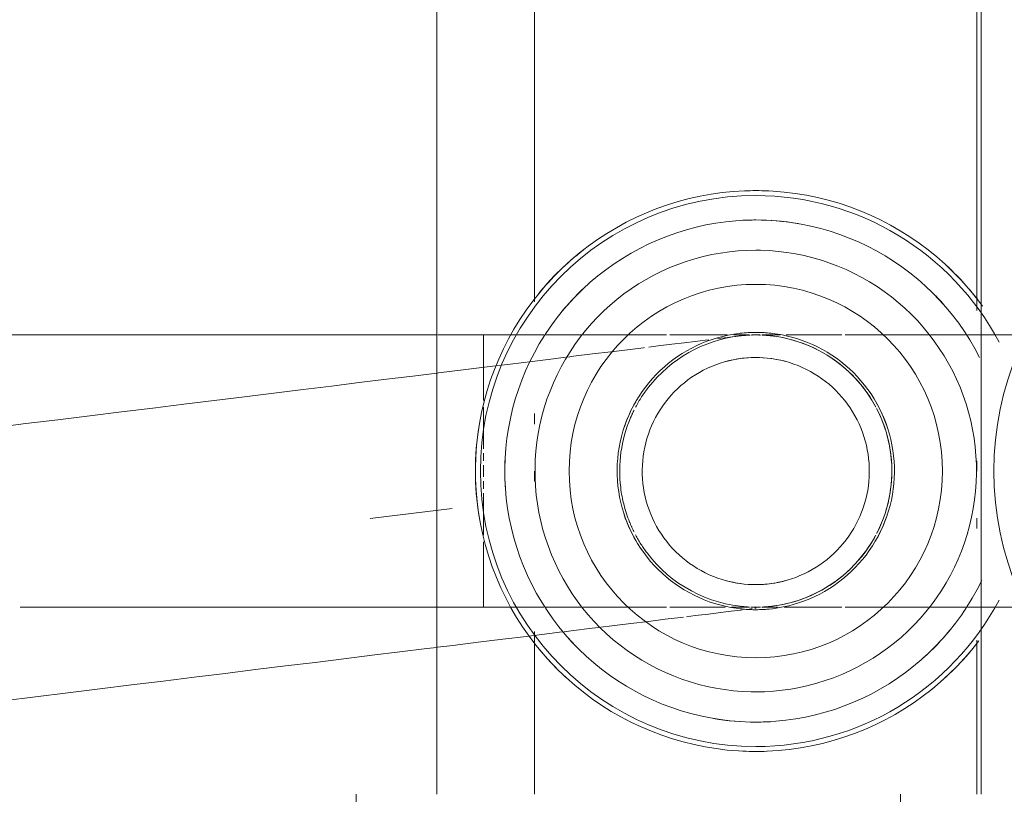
# Model space of a CAD drawing. Header units: millimetres. Extents: x -125 to 25178, y 4748 to 39091.
# Tile 49 of 98: x 17627 to 17685, y 36442 to 36487. Entities that reach past the tile are written whole.
import ezdxf

# ---------------------------------------------------------------- set-up
doc = ezdxf.new("R2010")
doc.units = ezdxf.units.MM
doc.linetypes.add('ADSK_Скрыто', pattern=[300, 150, -150])
doc.linetypes.add('ADSK_Штриховая_ш3 п1_5', pattern=[225, 150, -75])
for name, color, linetype, lineweight in [('A-DETL-____-HDLN', 90, 'ADSK_Скрыто', 9), ('A-DETL-____-MBND', 5, 'ADSK_Штриховая_ш3 п1_5', 20), ('M-EQPM-____-OTLN', 50, 'Continuous', 20)]:
    doc.layers.add(name, color=color, linetype=linetype, lineweight=lineweight)

# ---------------------------------------------------------------- blocks, each defined once
blk = doc.blocks.new('ADSK_Коллектор с регулирующими клапанами и расходомерами - N5-1658201-В_Этаж 03_Отопление')
at = {"layer": 'M-EQPM-____-OTLN'}
for p, q in [((62, -54.75), (250, -54.75)), ((221.564, -55), (190.942, -55)), ((231, -55), (230.392, -55)), ((234.38, -55), (233.762, -55)), ((250, -55), (240.942, -55)), ((250, -59.5), (262, -59.5)), ((190.438, -81), (221.058, -81)), ((227.62, -81), (228.238, -81)), ((231, -81), (231.608, -81)), ((240.438, -81), (250, -81)), ((62, -86.75), (250, -86.75)), ((250, -91.5), (262, -91.5))]:
    blk.add_line(p, q, dxfattribs=at)
at = {"layer": 'M-EQPM-____-OTLN', "flags": 128}
for points in [[(221.3, -54.674), (220.775, -55.072), (220.266, -55.491), (219.774, -55.931), (219.301, -56.389), (218.846, -56.866), (218.41, -57.361), (217.995, -57.873), (217.6, -58.401), (217.227, -58.945), (216.876, -59.503), (216.547, -60.075), (216.242, -60.659), (215.96, -61.255), (215.703, -61.862), (215.469, -62.478), (215.261, -63.104), (215.078, -63.737), (214.92, -64.377), (214.788, -65.023), (214.682, -65.674), (214.602, -66.328), (214.548, -66.985), (214.521, -67.644), (214.517, -68)], [(224.328, -54.839), (223.807, -55.116), (223.297, -55.414), (222.8, -55.732), (222.316, -56.07), (221.846, -56.427), (221.391, -56.802), (220.951, -57.195), (220.527, -57.606), (220.119, -58.033), (219.729, -58.476), (219.358, -58.934), (219.004, -59.407), (218.67, -59.894), (218.356, -60.393), (218.062, -60.905), (217.789, -61.428), (217.536, -61.962), (217.306, -62.505), (217.097, -63.057), (216.91, -63.617), (216.746, -64.184), (216.605, -64.757), (216.487, -65.335), (216.392, -65.918), (216.32, -66.504), (216.272, -67.092), (216.248, -67.681), (216.244, -68)], [(245.756, -68), (245.744, -67.41), (245.709, -66.821), (245.65, -66.234), (245.567, -65.649), (245.462, -65.068), (245.333, -64.493), (245.181, -63.922), (245.007, -63.358), (244.81, -62.802), (244.591, -62.254), (244.35, -61.715), (244.088, -61.186), (243.805, -60.668), (243.502, -60.162), (243.178, -59.668), (242.835, -59.188), (242.474, -58.722), (242.093, -58.27), (241.695, -57.834), (241.28, -57.415), (240.849, -57.012), (240.402, -56.627), (239.939, -56.26), (239.463, -55.912), (238.973, -55.584), (238.47, -55.275), (237.955, -54.986), (237.429, -54.718)], [(247.483, -68), (247.47, -67.341), (247.43, -66.683), (247.364, -66.027), (247.272, -65.374), (247.154, -64.725), (247.011, -64.082), (246.841, -63.445), (246.646, -62.815), (246.426, -62.193), (246.182, -61.581), (245.913, -60.979), (245.62, -60.389), (245.304, -59.81), (244.965, -59.244), (244.604, -58.693), (244.221, -58.156), (243.817, -57.636), (243.392, -57.131), (242.947, -56.645), (242.484, -56.176), (242.002, -55.726), (241.502, -55.296), (240.986, -54.886)], [(243.978, -68), (243.968, -67.481), (243.937, -66.963), (243.885, -66.446), (243.813, -65.932), (243.72, -65.422), (243.606, -64.915), (243.473, -64.413), (243.32, -63.917), (243.146, -63.428), (242.954, -62.946), (242.742, -62.472), (242.512, -62.007), (242.263, -61.551), (241.996, -61.106), (241.711, -60.672), (241.41, -60.249), (241.092, -59.839), (240.757, -59.442), (240.407, -59.059), (240.042, -58.69), (239.663, -58.336), (239.269, -57.997), (238.863, -57.674), (238.443, -57.368), (238.012, -57.079), (237.57, -56.807), (237.117, -56.554), (236.654, -56.318), (236.183, -56.101), (235.703, -55.904), (235.215, -55.725), (234.721, -55.567), (234.221, -55.428), (233.716, -55.309), (233.206, -55.21), (232.693, -55.133), (232.177, -55.075), (231.659, -55.038), (231.14, -55.022), (230.621, -55.027), (230.103, -55.053), (229.586, -55.099), (229.071, -55.166), (228.559, -55.253), (228.051, -55.361), (227.548, -55.489), (227.051, -55.637), (226.559, -55.805), (226.075, -55.992), (225.599, -56.199), (225.132, -56.424), (224.673, -56.668), (224.225, -56.93), (223.788, -57.21), (223.362, -57.507), (222.949, -57.821), (222.548, -58.151), (222.161, -58.497), (221.788, -58.858), (221.43, -59.234), (221.087, -59.623), (220.76, -60.026), (220.449, -60.442), (220.155, -60.87), (219.879, -61.31), (219.62, -61.76), (219.38, -62.22), (219.158, -62.689), (218.955, -63.167), (218.772, -63.652), (218.607, -64.145), (218.463, -64.644), (218.339, -65.148), (218.235, -65.656), (218.152, -66.168), (218.089, -66.684), (218.046, -67.201), (218.025, -67.72), (218.022, -68)], [(239.15, -68), (239.143, -67.674), (239.124, -67.349), (239.091, -67.024), (239.046, -66.702), (238.988, -66.381), (238.916, -66.063), (238.833, -65.748), (238.736, -65.436), (238.628, -65.129), (238.507, -64.826), (238.374, -64.529), (238.229, -64.236), (238.073, -63.95), (237.905, -63.671), (237.726, -63.398), (237.537, -63.133), (237.337, -62.875), (237.127, -62.626), (236.907, -62.385), (236.678, -62.154), (236.44, -61.931), (236.193, -61.718), (235.937, -61.516), (235.674, -61.324), (235.403, -61.142), (235.126, -60.971), (234.841, -60.812), (234.551, -60.664), (234.255, -60.528), (233.953, -60.404), (233.647, -60.292), (233.337, -60.192), (233.023, -60.105), (232.705, -60.03), (232.385, -59.969), (232.063, -59.92), (231.739, -59.884), (231.414, -59.861), (231.088, -59.85), (230.762, -59.853), (230.436, -59.87), (230.112, -59.899), (229.788, -59.941), (229.467, -59.995), (229.148, -60.063), (228.832, -60.144), (228.52, -60.237), (228.211, -60.342), (227.907, -60.46), (227.608, -60.589), (227.315, -60.731), (227.027, -60.884), (226.746, -61.049), (226.471, -61.224), (226.204, -61.411), (225.944, -61.608), (225.692, -61.815), (225.449, -62.032), (225.215, -62.259), (224.99, -62.495), (224.775, -62.74), (224.57, -62.993), (224.374, -63.254), (224.19, -63.523), (224.016, -63.799), (223.854, -64.081), (223.703, -64.37), (223.564, -64.665), (223.436, -64.965), (223.321, -65.27), (223.218, -65.579), (223.127, -65.892), (223.049, -66.209), (222.984, -66.528), (222.932, -66.85), (222.892, -67.173), (222.865, -67.498), (222.852, -67.824), (222.85, -68)], [(237.676, -68), (237.671, -67.733), (237.655, -67.466), (237.628, -67.201), (237.591, -66.936), (237.543, -66.674), (237.485, -66.413), (237.416, -66.155), (237.337, -65.9), (237.248, -65.648), (237.149, -65.4), (237.04, -65.156), (236.922, -64.917), (236.794, -64.683), (236.656, -64.454), (236.51, -64.23), (236.355, -64.013), (236.191, -63.802), (236.019, -63.598), (235.839, -63.401), (235.651, -63.211), (235.456, -63.029), (235.254, -62.855), (235.044, -62.689), (234.829, -62.531), (234.607, -62.382), (234.38, -62.243), (234.147, -62.112), (233.909, -61.991), (233.666, -61.879), (233.419, -61.778), (233.168, -61.686), (232.914, -61.604), (232.657, -61.533), (232.397, -61.472), (232.135, -61.421), (231.871, -61.381), (231.605, -61.351), (231.339, -61.333), (231.072, -61.324), (230.805, -61.327), (230.538, -61.34), (230.272, -61.364), (230.008, -61.398), (229.744, -61.443), (229.483, -61.499), (229.224, -61.564), (228.968, -61.641), (228.716, -61.727), (228.467, -61.823), (228.222, -61.93), (227.981, -62.045), (227.746, -62.171), (227.515, -62.306), (227.29, -62.45), (227.071, -62.602), (226.858, -62.764), (226.652, -62.934), (226.453, -63.112), (226.261, -63.297), (226.077, -63.491), (225.901, -63.691), (225.733, -63.898), (225.573, -64.112), (225.422, -64.333), (225.279, -64.558)], [(225.279, -64.559), (225.146, -64.79), (225.023, -65.027), (224.909, -65.268), (224.804, -65.514), (224.71, -65.764), (224.625, -66.017), (224.551, -66.273), (224.487, -66.533), (224.434, -66.794), (224.391, -67.058), (224.358, -67.323), (224.337, -67.589), (224.326, -67.856), (224.324, -68)], [(214.517, -68), (214.53, -68.659), (214.57, -69.317), (214.636, -69.973), (214.728, -70.626), (214.846, -71.275), (214.989, -71.918), (215.159, -72.555), (215.354, -73.185), (215.574, -73.807), (215.818, -74.419), (216.087, -75.021), (216.38, -75.611), (216.696, -76.19), (217.035, -76.756), (217.396, -77.307), (217.779, -77.844), (218.183, -78.364), (218.608, -78.869), (219.053, -79.355), (219.516, -79.824), (219.998, -80.274), (220.498, -80.704), (221.014, -81.114), (221.547, -81.503), (222.094, -81.87), (222.656, -82.215), (223.231, -82.537), (223.819, -82.836), (224.418, -83.112), (225.027, -83.363), (225.646, -83.589), (226.274, -83.791), (226.909, -83.967), (227.551, -84.118), (228.198, -84.243), (228.85, -84.342), (229.505, -84.415), (230.163, -84.462), (230.822, -84.482), (231.481, -84.476), (232.14, -84.443), (232.796, -84.385), (233.45, -84.3), (234.1, -84.189), (234.745, -84.052), (235.384, -83.889), (236.016, -83.701), (236.64, -83.488), (237.254, -83.25), (237.859, -82.988), (238.453, -82.702), (239.035, -82.392), (239.604, -82.059), (240.16, -81.704), (240.7, -81.326), (241.225, -80.928), (241.734, -80.509), (242.226, -80.069), (242.699, -79.611), (243.154, -79.134), (243.59, -78.639), (244.005, -78.127), (244.4, -77.599), (244.773, -77.055), (245.124, -76.497), (245.453, -75.925), (245.758, -75.341), (246.04, -74.745), (246.297, -74.138), (246.531, -73.522), (246.739, -72.896), (246.922, -72.263), (247.08, -71.623), (247.212, -70.977), (247.318, -70.326), (247.398, -69.672), (247.452, -69.015), (247.479, -68.356), (247.483, -68)], [(216.244, -68), (216.256, -68.59), (216.291, -69.179), (216.35, -69.766), (216.433, -70.351), (216.538, -70.932), (216.667, -71.507), (216.819, -72.078), (216.993, -72.642), (217.19, -73.198), (217.409, -73.746), (217.65, -74.285), (217.912, -74.814), (218.195, -75.332), (218.498, -75.838), (218.822, -76.332), (219.165, -76.812), (219.526, -77.278), (219.907, -77.73), (220.305, -78.166), (220.72, -78.585), (221.151, -78.988), (221.598, -79.373), (222.061, -79.74), (222.537, -80.088), (223.027, -80.416), (223.53, -80.725), (224.045, -81.014), (224.571, -81.282), (225.107, -81.528), (225.653, -81.753), (226.207, -81.956), (226.769, -82.136), (227.338, -82.294), (227.913, -82.429), (228.492, -82.541), (229.076, -82.63), (229.662, -82.695), (230.251, -82.737), (230.841, -82.755), (231.431, -82.749), (232.02, -82.72), (232.608, -82.668), (233.193, -82.592), (233.775, -82.492), (234.353, -82.37), (234.924, -82.224), (235.49, -82.056), (236.049, -81.865), (236.599, -81.652), (237.141, -81.417), (237.672, -81.161), (238.193, -80.884), (238.703, -80.586), (239.2, -80.268), (239.684, -79.93), (240.154, -79.573), (240.609, -79.198), (241.049, -78.805), (241.473, -78.394), (241.881, -77.967), (242.271, -77.524), (242.642, -77.066), (242.996, -76.593), (243.33, -76.106), (243.644, -75.607), (243.938, -75.095), (244.211, -74.572), (244.464, -74.038), (244.694, -73.495), (244.903, -72.943), (245.09, -72.383), (245.254, -71.816), (245.395, -71.243), (245.513, -70.665), (245.608, -70.082), (245.68, -69.496), (245.728, -68.908), (245.752, -68.319), (245.756, -68)], [(218.022, -68), (218.032, -68.519), (218.063, -69.037), (218.115, -69.554), (218.187, -70.068), (218.28, -70.578), (218.394, -71.085), (218.527, -71.587), (218.68, -72.083), (218.854, -72.572), (219.046, -73.054), (219.258, -73.528), (219.488, -73.993), (219.737, -74.449), (220.004, -74.894), (220.289, -75.328), (220.59, -75.751), (220.908, -76.161), (221.243, -76.558), (221.593, -76.941), (221.958, -77.31), (222.337, -77.664), (222.731, -78.003), (223.137, -78.326), (223.557, -78.632), (223.988, -78.921), (224.43, -79.193), (224.883, -79.446), (225.346, -79.682), (225.817, -79.899), (226.297, -80.096), (226.785, -80.275), (227.279, -80.433), (227.779, -80.572), (228.284, -80.691), (228.794, -80.79), (229.307, -80.867), (229.823, -80.925), (230.341, -80.962), (230.86, -80.978), (231.379, -80.973), (231.897, -80.947), (232.414, -80.901), (232.929, -80.834), (233.441, -80.747), (233.949, -80.639), (234.452, -80.511), (234.949, -80.363), (235.441, -80.195), (235.925, -80.008), (236.401, -79.801), (236.868, -79.576), (237.327, -79.332), (237.775, -79.07), (238.212, -78.79), (238.638, -78.493), (239.051, -78.179), (239.452, -77.849), (239.839, -77.503), (240.212, -77.142), (240.57, -76.766), (240.913, -76.377), (241.24, -75.974), (241.551, -75.558), (241.845, -75.13), (242.121, -74.69), (242.38, -74.24), (242.62, -73.78), (242.842, -73.311), (243.045, -72.833), (243.228, -72.348), (243.393, -71.855), (243.537, -71.356), (243.661, -70.852), (243.765, -70.344), (243.848, -69.832), (243.911, -69.316), (243.954, -68.799), (243.975, -68.28), (243.978, -68)], [(222.85, -68), (222.857, -68.326), (222.876, -68.651), (222.909, -68.976), (222.954, -69.298), (223.012, -69.619), (223.084, -69.937), (223.167, -70.252), (223.264, -70.564), (223.372, -70.871), (223.493, -71.174), (223.626, -71.471), (223.771, -71.764), (223.927, -72.05), (224.095, -72.329), (224.274, -72.602), (224.463, -72.867), (224.663, -73.125), (224.873, -73.374), (225.093, -73.615), (225.322, -73.846), (225.56, -74.069), (225.807, -74.282), (226.063, -74.484), (226.326, -74.676), (226.597, -74.858), (226.874, -75.029), (227.159, -75.188), (227.449, -75.336), (227.745, -75.472), (228.047, -75.596), (228.353, -75.708), (228.663, -75.808), (228.977, -75.895), (229.295, -75.97), (229.615, -76.031), (229.937, -76.08), (230.261, -76.116), (230.586, -76.139), (230.912, -76.15), (231.238, -76.147), (231.564, -76.13), (231.888, -76.101), (232.212, -76.059), (232.533, -76.005), (232.852, -75.937), (233.168, -75.856), (233.48, -75.763), (233.789, -75.658), (234.093, -75.54), (234.392, -75.411), (234.685, -75.269), (234.973, -75.116), (235.254, -74.951), (235.529, -74.776), (235.796, -74.589), (236.056, -74.392), (236.308, -74.185), (236.551, -73.968), (236.785, -73.741), (237.01, -73.505), (237.225, -73.26), (237.43, -73.007), (237.626, -72.746), (237.81, -72.477), (237.984, -72.201), (238.146, -71.919), (238.297, -71.63), (238.436, -71.335), (238.564, -71.035), (238.679, -70.73), (238.782, -70.421), (238.873, -70.108), (238.951, -69.791), (239.016, -69.472), (239.068, -69.15), (239.108, -68.827), (239.135, -68.502), (239.148, -68.176), (239.15, -68)], [(224.324, -68), (224.329, -68.267), (224.345, -68.534), (224.372, -68.799), (224.409, -69.064), (224.457, -69.326), (224.515, -69.587), (224.584, -69.845), (224.663, -70.1), (224.752, -70.352), (224.851, -70.6), (224.96, -70.844), (225.078, -71.083), (225.206, -71.317), (225.344, -71.546), (225.49, -71.77), (225.645, -71.987), (225.809, -72.198), (225.981, -72.402), (226.161, -72.599), (226.349, -72.789), (226.544, -72.971), (226.746, -73.145), (226.956, -73.311), (227.171, -73.469), (227.393, -73.618), (227.62, -73.757), (227.853, -73.888), (228.091, -74.009), (228.334, -74.121), (228.581, -74.222), (228.832, -74.314), (229.086, -74.396), (229.343, -74.467), (229.603, -74.528), (229.865, -74.579), (230.129, -74.619), (230.395, -74.649), (230.661, -74.667), (230.928, -74.676), (231.195, -74.673), (231.462, -74.66), (231.728, -74.636), (231.992, -74.602), (232.256, -74.557), (232.517, -74.501), (232.776, -74.436), (233.032, -74.359), (233.284, -74.273), (233.533, -74.177), (233.778, -74.07), (234.019, -73.955), (234.254, -73.829), (234.485, -73.694), (234.71, -73.55), (234.929, -73.398), (235.142, -73.236), (235.348, -73.066), (235.547, -72.888), (235.739, -72.703), (235.923, -72.509), (236.099, -72.309), (236.267, -72.102), (236.427, -71.888), (236.578, -71.667), (236.721, -71.441), (236.854, -71.21), (236.977, -70.973), (237.091, -70.732), (237.196, -70.486), (237.29, -70.236), (237.375, -69.983), (237.449, -69.727), (237.513, -69.467), (237.566, -69.206), (237.609, -68.942), (237.642, -68.677), (237.663, -68.411), (237.674, -68.144), (237.676, -68)]]:
    blk.add_lwpolyline(points, dxfattribs=at)
at = {"layer": 'M-EQPM-____-OTLN'}
for centre, radius, start, end in [((231, -36), 18, 180, 360), ((231, -68), 16.192, 117.91242, 180), ((231, -68), 16.192, 360, 62.08758), ((231, -68), 16.483, 127.76547, 137.29939), ((231, -68), 16.483, 37.99041, 50.94744), ((231, -68), 14.757, 41.87592, 50.56621), ((231, -68), 14.757, 41.8721, 50.55926), ((231, -68), 10.974, 0, 180), ((231, -68), 14.757, 131.4266, 135), ((231, -68), 14.757, 131.43096, 135), ((231, -68), 8.15, 108.33973, 120), ((231, -68), 8.15, 60, 72.04404), ((231, -68), 14.757, 170.29956, 180), ((231, -68), 14.757, 170.30168, 180), ((231, -68), 6.676, 164.57647, 180), ((231, -68), 6.676, 360, 15.42353), ((231, -68), 8.15, 173.60454, 180), ((231, -68), 8.15, 360, 6.39881), ((231, -68), 14.757, 360, 3.37558), ((231, -68), 14.757, 360, 3.37971), ((231, -68), 16.483, 177.35227, 180), ((231, -68), 16.483, 360, 2.32349), ((231, -68), 16.483, 180, 182.32349), ((231, -68), 16.192, 180, 360), ((231, -68), 14.757, 180, 183.37971), ((231, -68), 14.757, 180, 183.37558), ((231, -68), 10.974, 180, 0), ((231, -68), 8.15, 180, 186.39881), ((231, -68), 6.676, 180, 195.42353), ((231, -68), 6.676, 344.57647, 360), ((231, -68), 8.15, 353.60454, 360), ((231, -68), 14.757, 350.29956, 360), ((231, -68), 14.757, 350.30168, 360), ((231, -68), 16.483, 357.35227, 360), ((231, -68), 8.15, 240, 252.04404), ((231, -68), 8.15, 288.33973, 300), ((231, -68), 14.757, 221.90945, 230.55926), ((231, -68), 14.757, 221.91072, 230.56621), ((231, -68), 16.483, 217.99041, 230.94744), ((231, -68), 14.757, 311.4266, 315), ((231, -68), 14.757, 311.43096, 315), ((231, -68), 16.483, 307.76961, 317.29939), ((231, -68), 14.757, 267.15207, 273.58361), ((231, -68), 14.757, 267.15555, 273.59297), ((231, -68), 16.483, 260.73172, 279.24165)]:
    blk.add_arc(centre, radius, start, end, dxfattribs=at)
blk = doc.blocks.new('ADSK_СШПЭ Аксиальный_Поворот с фиксатором - Поворот трубы-V68-В_Этаж 03_Отопление')
at = {"layer": 'A-DETL-____-HDLN', "color": 5}
for p, q in [((33579.24, 36668.605), (33579.24, 36664.742)), ((33595.08, 36668.605), (33595.401, 36668.605)), ((33579.24, 36664.352), (33579.24, 36661.909)), ((33579.24, 36661.65), (33579.24, 36661.203)), ((33579.24, 36660.941), (33579.24, 36660.605)), ((33579.24, 36660.605), (33579.24, 36660.268)), ((33579.24, 36660.006), (33579.24, 36659.559)), ((33579.24, 36659.3), (33579.24, 36656.844)), ((33579.24, 36656.441), (33579.24, 36652.605)), ((33582.786, 36652.605), (33581.677, 36652.605)), ((33583.592, 36652.605), (33582.904, 36652.605)), ((33584.96, 36652.605), (33583.592, 36652.605)), ((33585.501, 36652.605), (33585.084, 36652.605)), ((33589.989, 36652.605), (33589.284, 36652.605)), ((33591.153, 36652.605), (33590.188, 36652.605)), ((33593.003, 36652.605), (33591.153, 36652.605)), ((33593.442, 36652.605), (33593.003, 36652.605)), ((33594.83, 36652.605), (33593.814, 36652.605)), ((33594.881, 36652.605), (33594.83, 36652.605)), ((33595.401, 36652.605), (33595.08, 36652.605)), ((33596.522, 36652.605), (33595.599, 36652.605)), ((33600.293, 36652.605), (33600.153, 36652.605)), ((33601.864, 36652.605), (33600.491, 36652.605)), ((33605.393, 36652.605), (33605.175, 36652.605)), ((33606.769, 36652.605), (33605.52, 36652.605)), ((33607.579, 36652.605), (33606.769, 36652.605)), ((33608.32, 36652.605), (33607.698, 36652.605))]:
    blk.add_line(p, q, dxfattribs=at)
at = {"layer": 'A-DETL-____-HDLN', "color": 5, "flags": 128}
for points in [[(33579.24, 36668.605), (33581.16, 36668.605), (33582.782, 36668.605)], [(33582.902, 36668.605), (33583.076, 36668.605), (33584.986, 36668.605)], [(33585.087, 36668.605), (33586.888, 36668.605), (33588.776, 36668.605), (33589.989, 36668.605)], [(33590.188, 36668.605), (33590.65, 36668.605), (33592.505, 36668.605), (33593.573, 36668.605)], [(33593.958, 36668.605), (33594.339, 36668.605), (33594.881, 36668.605)], [(33595.599, 36668.605), (33596.149, 36668.605), (33596.666, 36668.605)], [(33597.038, 36668.605), (33597.932, 36668.605), (33599.685, 36668.605), (33600.293, 36668.605)], [(33600.491, 36668.605), (33601.406, 36668.605), (33603.09, 36668.605), (33604.737, 36668.605), (33605.396, 36668.605)], [(33605.521, 36668.605), (33606.343, 36668.605), (33607.577, 36668.605)], [(33607.695, 36668.605), (33607.906, 36668.605), (33609.422, 36668.605), (33610.891, 36668.605), (33612.308, 36668.605), (33613.673, 36668.605), (33614.983, 36668.605), (33616.236, 36668.605), (33617.429, 36668.605), (33618.561, 36668.605), (33619.631, 36668.605), (33620.636, 36668.605), (33621.574, 36668.605), (33622.445, 36668.605), (33623.247, 36668.605), (33623.978, 36668.605), (33624.638, 36668.605), (33625.225, 36668.605), (33625.739, 36668.605), (33626.178, 36668.605), (33626.542, 36668.605), (33626.83, 36668.605), (33627.043, 36668.605), (33627.178, 36668.605), (33627.237, 36668.605), (33627.24, 36668.605)], [(33627.24, 36668.605), (33627.56, 36668.598), (33627.88, 36668.579), (33628.198, 36668.547), (33628.515, 36668.502), (33628.83, 36668.445), (33629.142, 36668.375), (33629.451, 36668.293), (33629.757, 36668.198), (33630.058, 36668.092), (33630.356, 36667.973), (33630.648, 36667.843), (33630.934, 36667.7), (33631.215, 36667.547), (33631.49, 36667.383), (33631.757, 36667.207), (33632.018, 36667.021), (33632.271, 36666.825), (33632.515, 36666.619), (33632.752, 36666.403), (33632.979, 36666.178), (33633.197, 36665.944), (33633.406, 36665.702), (33633.605, 36665.451), (33633.794, 36665.193), (33633.972, 36664.927), (33634.139, 36664.654), (33634.296, 36664.375), (33634.441, 36664.09), (33634.575, 36663.799), (33634.697, 36663.503), (33634.807, 36663.203), (33634.904, 36662.898), (33634.99, 36662.59), (33635.063, 36662.278), (33635.124, 36661.964), (33635.172, 36661.648), (33635.207, 36661.33), (33635.23, 36661.011), (33635.24, 36660.691), (33635.24, 36660.605)], [(33635.24, 36660.605), (33635.234, 36660.285), (33635.215, 36659.965), (33635.183, 36659.647), (33635.138, 36659.33), (33635.081, 36659.015), (33635.011, 36658.703), (33634.929, 36658.394), (33634.834, 36658.088), (33634.727, 36657.786), (33634.609, 36657.489), (33634.478, 36657.197), (33634.336, 36656.91), (33634.183, 36656.629), (33634.018, 36656.355), (33633.843, 36656.087), (33633.657, 36655.827), (33633.461, 36655.574), (33633.255, 36655.329), (33633.039, 36655.093), (33632.814, 36654.866), (33632.58, 36654.647), (33632.337, 36654.439), (33632.087, 36654.24), (33631.828, 36654.051), (33631.563, 36653.873), (33631.29, 36653.705), (33631.011, 36653.549), (33630.726, 36653.404), (33630.435, 36653.27), (33630.139, 36653.148), (33629.839, 36653.038), (33629.534, 36652.94), (33629.226, 36652.855), (33628.914, 36652.782), (33628.6, 36652.721), (33628.284, 36652.673), (33627.966, 36652.637), (33627.646, 36652.615), (33627.327, 36652.605), (33627.24, 36652.605)], [(33581.677, 36652.605), (33579.758, 36652.605), (33579.24, 36652.605)], [(33589.284, 36652.605), (33587.399, 36652.605), (33585.501, 36652.605)], [(33600.153, 36652.605), (33598.409, 36652.605), (33596.907, 36652.605)], [(33605.175, 36652.605), (33603.539, 36652.605), (33601.864, 36652.605)], [(33627.24, 36652.605), (33627.202, 36652.605), (33627.087, 36652.605), (33626.895, 36652.605), (33626.627, 36652.605), (33626.283, 36652.605), (33625.864, 36652.605), (33625.371, 36652.605), (33624.804, 36652.605), (33624.163, 36652.605), (33623.451, 36652.605), (33622.668, 36652.605), (33621.816, 36652.605), (33620.896, 36652.605), (33619.908, 36652.605), (33618.856, 36652.605), (33617.741, 36652.605), (33616.564, 36652.605), (33615.327, 36652.605), (33614.032, 36652.605), (33612.682, 36652.605), (33611.278, 36652.605), (33609.824, 36652.605), (33608.32, 36652.605)]]:
    blk.add_lwpolyline(points, dxfattribs=at)
at = {"layer": 'A-DETL-____-HDLN', "color": 5}
for start, end in [(0, 180), (180, 0)]:
    blk.add_arc((33627.24, 36660.605), 8, start, end, dxfattribs=at)
blk = doc.blocks.new('ADSK_СШПЭ Аксиальный_Поворот с фиксатором - Поворот трубы-V22-В_Этаж 03_Отопление')
at = {"layer": 'A-DETL-____-HDLN', "color": 1}
for p, q in [((33546.623, 36462.69), (33547.231, 36457.737)), ((33595.03, 36452.519), (33594.851, 36452.496)), ((33595.266, 36452.548), (33595.194, 36452.539)), ((33590.997, 36452.023), (33590.832, 36452.003)), ((33591.678, 36452.107), (33591.16, 36452.043)), ((33584.392, 36451.211), (33583.971, 36451.159)), ((33585.619, 36451.362), (33584.392, 36451.211)), ((33586.012, 36451.41), (33585.619, 36451.362)), ((33586.788, 36451.506), (33586.135, 36451.425)), ((33583.855, 36451.145), (33583.107, 36451.053))]:
    blk.add_line(p, q, dxfattribs=at)
at = {"layer": 'A-DETL-____-HDLN', "color": 1, "flags": 128}
for points in [[(33593.003, 36468.39), (33593.21, 36468.415), (33593.571, 36468.46), (33593.858, 36468.495), (33594.068, 36468.521), (33594.203, 36468.537), (33594.262, 36468.544), (33594.264, 36468.545)], [(33594.264, 36468.545), (33594.583, 36468.577), (33594.902, 36468.597)], [(33595.074, 36468.601), (33595.222, 36468.604), (33595.407, 36468.601)], [(33595.617, 36468.594), (33595.861, 36468.58), (33596.18, 36468.549), (33596.497, 36468.505), (33596.812, 36468.449), (33597.124, 36468.38), (33597.434, 36468.298), (33597.739, 36468.204), (33598.041, 36468.098), (33598.339, 36467.98), (33598.631, 36467.85), (33598.918, 36467.709), (33599.199, 36467.556), (33599.474, 36467.392), (33599.742, 36467.217), (33600.003, 36467.032), (33600.256, 36466.837), (33600.502, 36466.631), (33600.738, 36466.416), (33600.966, 36466.191), (33601.185, 36465.958), (33601.395, 36465.716), (33601.594, 36465.466), (33601.783, 36465.208), (33601.962, 36464.942), (33602.13, 36464.67), (33602.287, 36464.391)], [(33588.954, 36467.892), (33589.505, 36467.96), (33590.301, 36468.058), (33591.027, 36468.147), (33591.682, 36468.227), (33592.264, 36468.299), (33592.487, 36468.326)], [(33584.187, 36467.306), (33584.527, 36467.348), (33585.65, 36467.486), (33586.712, 36467.617), (33587.709, 36467.739), (33588.641, 36467.854), (33588.702, 36467.861)], [(33576.523, 36466.364), (33576.58, 36466.371), (33578.037, 36466.551), (33579.444, 36466.723), (33580.799, 36466.89), (33582.099, 36467.05), (33583.342, 36467.202), (33584.061, 36467.291)], [(33602.348, 36464.273), (33602.433, 36464.106), (33602.567, 36463.816), (33602.69, 36463.52), (33602.801, 36463.22), (33602.899, 36462.916), (33602.985, 36462.608), (33603.059, 36462.296), (33603.121, 36461.982), (33603.17, 36461.666), (33603.181, 36461.58)], [(33603.181, 36461.58), (33603.213, 36461.262), (33603.233, 36460.943), (33603.24, 36460.623), (33603.235, 36460.303), (33603.216, 36459.983), (33603.185, 36459.665), (33603.141, 36459.348), (33603.084, 36459.033), (33603.015, 36458.721), (33602.934, 36458.411), (33602.84, 36458.105), (33602.734, 36457.803), (33602.616, 36457.506), (33602.486, 36457.213), (33602.345, 36456.926)], [(33602.249, 36456.75), (33602.192, 36456.645), (33602.028, 36456.37), (33601.853, 36456.102), (33601.668, 36455.842), (33601.472, 36455.588), (33601.267, 36455.343), (33601.051, 36455.106), (33600.827, 36454.878), (33600.594, 36454.66), (33600.352, 36454.45), (33600.101, 36454.251), (33599.843, 36454.061), (33599.578, 36453.883), (33599.306, 36453.715), (33599.027, 36453.557), (33598.742, 36453.412), (33598.452, 36453.277), (33598.156, 36453.155), (33597.856, 36453.044), (33597.551, 36452.946), (33597.243, 36452.859), (33596.932, 36452.785), (33596.618, 36452.724), (33596.302, 36452.675), (33596.216, 36452.664)], [(33594.433, 36452.445), (33594.361, 36452.436), (33593.798, 36452.367), (33593.162, 36452.289), (33592.455, 36452.202), (33591.678, 36452.107)], [(33596.216, 36452.664), (33596.178, 36452.66), (33596.064, 36452.646), (33595.873, 36452.622), (33595.608, 36452.589)], [(33590.832, 36452.003), (33589.919, 36451.89), (33588.939, 36451.77), (33587.895, 36451.642), (33586.788, 36451.506)], [(33583.107, 36451.053), (33581.767, 36450.889), (33580.373, 36450.717), (33578.929, 36450.54), (33577.437, 36450.356), (33576.524, 36450.244)]]:
    blk.add_lwpolyline(points, dxfattribs=at)
at = {"layer": 'A-DETL-____-HDLN', "color": 1}
for start, end in [(97.00612, 142.00612), (93.37337, 97.00612), (87.96559, 91.96902), (82.00612, 86.51866), (27.96559, 82.00612), (142.00612, 151.96902), (153.37337, 157.00612), (7.00612, 26.51866), (157.00612, 187.00612), (333.37337, 7.00612), (187.00612, 202.00612), (202.00612, 206.51866), (207.96559, 217.00612), (273.37337, 331.96902), (217.00612, 266.51866), (267.96559, 271.96902)]:
    blk.add_arc((33595.24, 36460.605), 8, start, end, dxfattribs=at)
at = {"layer": 'A-DETL-____-MBND', "color": 10}
for p, q in [((33547.237, 36457.692), (33547.599, 36454.75)), ((33547.599, 36454.75), (33548.574, 36446.809))]:
    blk.add_line(p, q, dxfattribs=at)
at = {"layer": 'A-DETL-____-MBND', "color": 10, "flags": 128}
for points in [[(33546.623, 36462.69), (33548.528, 36462.924), (33550.43, 36463.158), (33552.326, 36463.391), (33554.213, 36463.623), (33556.088, 36463.853), (33557.947, 36464.082), (33559.789, 36464.308), (33561.609, 36464.532), (33563.406, 36464.752), (33565.175, 36464.97), (33566.915, 36465.184), (33568.623, 36465.394), (33570.295, 36465.599), (33571.929, 36465.8), (33573.523, 36465.996), (33575.074, 36466.186), (33576.49, 36466.36)], [(33576.49, 36450.24), (33575.898, 36450.167), (33574.315, 36449.973), (33572.692, 36449.773), (33571.029, 36449.569), (33569.331, 36449.36), (33567.6, 36449.147), (33565.838, 36448.931), (33564.048, 36448.711), (33562.234, 36448.488), (33560.398, 36448.262), (33558.543, 36448.034), (33556.672, 36447.805), (33554.788, 36447.573), (33552.894, 36447.34), (33550.993, 36447.107), (33549.089, 36446.873), (33548.574, 36446.809)]]:
    blk.add_lwpolyline(points, dxfattribs=at)

msp = doc.modelspace()

# ---------------------------------------------------------------- linework, layer by layer
at = {"layer": 'A-DETL-____-HDLN', "color": 5}
for p, q in [((17654.461, 36468.605), (17651.76, 36468.605)), ((17654.461, 36464.742), (17654.461, 36468.605)), ((17654.461, 36461.909), (17654.461, 36464.352)), ((17654.461, 36461.203), (17654.461, 36461.65)), ((17654.461, 36460.268), (17654.461, 36460.941)), ((17654.461, 36459.559), (17654.461, 36460.006)), ((17654.461, 36456.844), (17654.461, 36459.3)), ((17654.461, 36452.605), (17654.461, 36456.441)), ((17627.212, 36452.605), (17654.461, 36452.605))]:
    msp.add_line(p, q, dxfattribs=at)
at = {"layer": 'A-DETL-____-MBND', "color": 170}
msp.add_line((17651.711, 36468.605), (17397.056, 36468.605), dxfattribs=at)
at = {"layer": 'A-DETL-____-MBND', "color": 10}
msp.add_line((17652.622, 36458.412), (17647.798, 36457.819), dxfattribs=at)

# ---------------------------------------------------------------- block references
at = {"layer": 'A-DETL-____-HDLN', "rotation": 269.9999999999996}
msp.add_blockref('ADSK_Коллектор с регулирующими клапанами и расходомерами - N5-1658201-В_Этаж 03_Отопление', (17738.461, 36691.605), dxfattribs=at)
at = {"layer": 'A-DETL-____-HDLN', "color": 1}
msp.add_blockref('ADSK_СШПЭ Аксиальный_Поворот с фиксатором - Поворот трубы-V22-В_Этаж 03_Отопление', (-15924.78, 0), dxfattribs=at)
at = {"layer": 'A-DETL-____-HDLN', "color": 5}
msp.add_blockref('ADSK_СШПЭ Аксиальный_Поворот с фиксатором - Поворот трубы-V68-В_Этаж 03_Отопление', (-15924.78, -200), dxfattribs=at)

doc.saveas('drawing.dxf')
